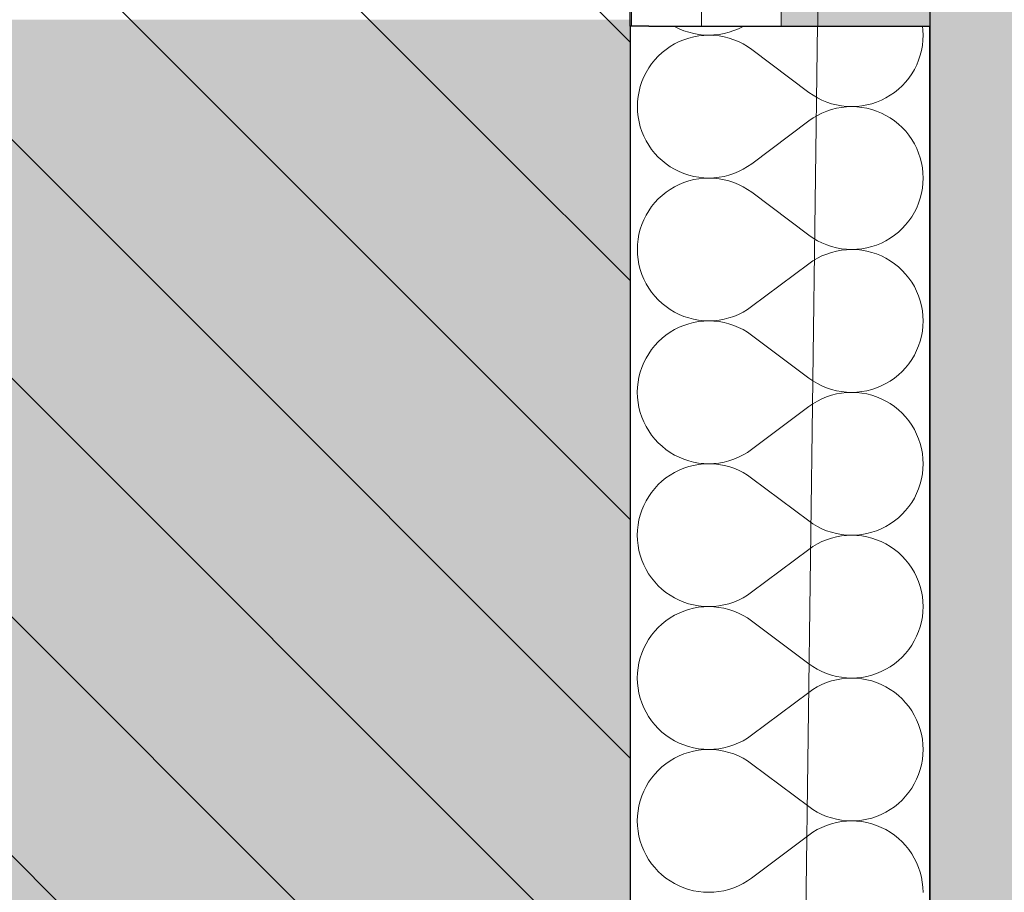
# Model space of a CAD drawing. Header units: millimetres. Extents: x -40276 to 214973, y -147941 to 35228.
# Tile 175 of 256: x -648 to -123, y 1714 to 2180. Entities that reach past the tile are written whole.
import ezdxf

# ---------------------------------------------------------------- set-up
doc = ezdxf.new("R2010")
doc.units = ezdxf.units.MM
doc.header["$MEASUREMENT"] = 0
doc.linetypes.add('Wipeout_Contour', pattern=[1000, 0, -1000])
for name, color, linetype in [('1._POHLED ZÁPADNÍ_2_0_plochy', 7, 'Continuous'), ('1._POHLED ZÁPADNÍ_2_2D prvky - obecné', 7, 'Continuous'), ('1._POHLED ZÁPADNÍ_2_akustické prvky', 7, 'Continuous'), ('1._POHLED ZÁPADNÍ_2_BT_ortho', 7, 'Continuous'), ('1._POHLED ZÁPADNÍ_2_Nové_Konstrukce - nosné', 7, 'Continuous'), ('1._POHLED ZÁPADNÍ_2_Nové_Výplně – Řezové', 7, 'Continuous'), ('1._POHLED ZÁPADNÍ_2_Situace - terén', 7, 'Continuous'), ('1._POHLED ZÁPADNÍ_2_Výplně – Řezové', 7, 'Continuous')]:
    doc.layers.add(name, color=color, linetype=linetype)

# ---------------------------------------------------------------- blocks, each defined once
blk = doc.blocks.new('*X12', base_point=(-42174.69, -26223.67))
at = {"layer": '1._POHLED ZÁPADNÍ_2_Nové_Výplně – Řezové', "color": 21, "linetype": 'Continuous', "lineweight": 20, "true_color": 0xffaaaa}
for p, q in [((-299, 2176.29), (-298.73, 2176.12)), ((-298.73, 2176.12), (-296.3, 2174.91)), ((-296.3, 2174.91), (-293.78, 2173.86)), ((-293.78, 2173.86), (-291.2, 2173.01)), ((-269.73, 2173.02), (-267.15, 2173.88)), ((-267.15, 2173.88), (-264.63, 2174.92)), ((-264.63, 2174.92), (-262.2, 2176.14)), ((-262.2, 2176.14), (-261.96, 2176.28)), ((-166.3, 2174.17), (-166.52, 2176.27)), ((-166.2, 2171.45), (-166.3, 2174.17)), ((-293.78, 2169.07), (-296.3, 2168.03)), ((-291.2, 2169.93), (-293.78, 2169.07)), ((-291.2, 2173.01), (-288.56, 2172.34)), ((-288.56, 2170.6), (-291.2, 2169.93)), ((-288.56, 2172.34), (-285.89, 2171.85)), ((-285.89, 2171.08), (-288.56, 2170.6)), ((-285.89, 2171.85), (-283.18, 2171.56)), ((-283.18, 2171.37), (-285.89, 2171.08)), ((-283.18, 2171.56), (-280.46, 2171.47)), ((-280.46, 2171.47), (-283.18, 2171.37)), ((-280.46, 2171.47), (-277.74, 2171.57)), ((-277.74, 2171.37), (-280.46, 2171.47)), ((-277.74, 2171.57), (-275.04, 2171.86)), ((-275.04, 2171.08), (-277.74, 2171.37)), ((-275.04, 2171.86), (-272.36, 2172.34)), ((-272.36, 2170.59), (-275.04, 2171.08)), ((-272.36, 2172.34), (-269.73, 2173.02)), ((-269.73, 2169.91), (-272.36, 2170.59)), ((-267.15, 2169.05), (-269.73, 2169.91)), ((-264.63, 2168.01), (-267.15, 2169.05)), ((-166.59, 2166.03), (-166.3, 2168.73)), ((-166.3, 2168.73), (-166.2, 2171.45)), ((-303.31, 2163.88), (-305.42, 2162.18)), ((-301.07, 2165.43), (-303.31, 2163.88)), ((-298.73, 2166.82), (-301.07, 2165.43)), ((-296.3, 2168.03), (-298.73, 2166.82)), ((-262.2, 2166.79), (-264.63, 2168.01)), ((-259.86, 2165.4), (-262.2, 2166.79)), ((-257.63, 2163.85), (-259.86, 2165.4)), ((-227.16, 2140.98), (-257.63, 2163.85)), ((-167.75, 2160.72), (-167.07, 2163.35)), ((-167.07, 2163.35), (-166.59, 2166.03)), ((-309.27, 2158.33), (-310.98, 2156.21)), ((-307.42, 2160.32), (-309.27, 2158.33)), ((-305.42, 2162.18), (-307.42, 2160.32)), ((-169.65, 2155.62), (-168.61, 2158.13)), ((-168.61, 2158.13), (-167.75, 2160.72)), ((-312.53, 2153.98), (-313.92, 2151.64)), ((-310.98, 2156.21), (-312.53, 2153.98)), ((-172.26, 2150.85), (-170.87, 2153.19)), ((-170.87, 2153.19), (-169.65, 2155.62)), ((-315.14, 2149.21), (-316.18, 2146.7)), ((-313.92, 2151.64), (-315.14, 2149.21)), ((-175.52, 2146.5), (-173.81, 2148.62)), ((-173.81, 2148.62), (-172.26, 2150.85)), ((-317.04, 2144.11), (-317.71, 2141.48)), ((-316.18, 2146.7), (-317.04, 2144.11)), ((-181.48, 2140.95), (-179.36, 2142.65)), ((-179.36, 2142.65), (-177.37, 2144.51)), ((-177.37, 2144.51), (-175.52, 2146.5)), ((-318.2, 2138.8), (-318.49, 2136.1)), ((-317.71, 2141.48), (-318.2, 2138.8)), ((-227.16, 2140.98), (-224.92, 2139.43)), ((-224.92, 2139.43), (-222.59, 2138.04)), ((-222.59, 2138.04), (-220.15, 2136.82)), ((-188.49, 2136.79), (-186.06, 2138.01)), ((-186.06, 2138.01), (-183.72, 2139.4)), ((-183.72, 2139.4), (-181.48, 2140.95)), ((-318.49, 2136.1), (-318.59, 2133.38)), ((-318.59, 2133.38), (-318.49, 2130.66)), ((-220.15, 2136.82), (-217.64, 2135.78)), ((-217.64, 2135.78), (-215.06, 2134.91)), ((-215.06, 2131.81), (-217.64, 2130.95)), ((-215.06, 2134.91), (-212.43, 2134.24)), ((-212.43, 2132.49), (-215.06, 2131.81)), ((-212.43, 2134.24), (-209.75, 2133.75)), ((-209.75, 2132.97), (-212.43, 2132.49)), ((-209.75, 2133.75), (-207.04, 2133.46)), ((-207.04, 2133.26), (-209.75, 2132.97)), ((-207.04, 2133.46), (-204.33, 2133.36)), ((-204.33, 2133.36), (-207.04, 2133.26)), ((-204.33, 2133.36), (-201.61, 2133.46)), ((-201.61, 2133.27), (-204.33, 2133.36)), ((-201.61, 2133.46), (-198.9, 2133.75)), ((-198.9, 2132.98), (-201.61, 2133.27)), ((-198.9, 2133.75), (-196.22, 2134.23)), ((-196.22, 2132.49), (-198.9, 2132.98)), ((-196.22, 2134.23), (-193.59, 2134.9)), ((-193.59, 2131.82), (-196.22, 2132.49)), ((-193.59, 2134.9), (-191.01, 2135.76)), ((-191.01, 2130.96), (-193.59, 2131.82)), ((-191.01, 2135.76), (-188.49, 2136.79)), ((-318.49, 2130.66), (-318.2, 2127.95)), ((-318.2, 2127.95), (-317.72, 2125.28)), ((-224.93, 2127.3), (-227.16, 2125.75)), ((-222.59, 2128.69), (-224.93, 2127.3)), ((-220.16, 2129.91), (-222.59, 2128.69)), ((-217.64, 2130.95), (-220.16, 2129.91)), ((-188.49, 2129.92), (-191.01, 2130.96)), ((-186.06, 2128.71), (-188.49, 2129.92)), ((-183.72, 2127.32), (-186.06, 2128.71)), ((-181.48, 2125.77), (-183.72, 2127.32)), ((-317.72, 2125.28), (-317.04, 2122.64)), ((-317.04, 2122.64), (-316.19, 2120.06)), ((-227.16, 2125.75), (-257.64, 2102.89)), ((-179.37, 2124.06), (-181.48, 2125.77)), ((-177.37, 2122.21), (-179.37, 2124.06)), ((-175.52, 2120.22), (-177.37, 2122.21)), ((-316.19, 2120.06), (-315.14, 2117.55)), ((-315.14, 2117.55), (-313.93, 2115.11)), ((-173.81, 2118.1), (-175.52, 2120.22)), ((-172.26, 2115.87), (-173.81, 2118.1)), ((-170.87, 2113.53), (-172.26, 2115.87)), ((-313.93, 2115.11), (-312.54, 2112.77)), ((-312.54, 2112.77), (-310.99, 2110.54)), ((-169.65, 2111.09), (-170.87, 2113.53)), ((-168.61, 2108.58), (-169.65, 2111.09)), ((-310.99, 2110.54), (-309.28, 2108.42)), ((-309.28, 2108.42), (-307.42, 2106.43)), ((-307.42, 2106.43), (-305.43, 2104.58)), ((-167.75, 2106), (-168.61, 2108.58)), ((-167.08, 2103.36), (-167.75, 2106)), ((-305.43, 2104.58), (-303.31, 2102.87)), ((-303.31, 2102.87), (-301.08, 2101.32)), ((-301.08, 2101.32), (-298.74, 2099.93)), ((-262.21, 2099.95), (-259.87, 2101.34)), ((-259.87, 2101.34), (-257.64, 2102.89)), ((-166.6, 2100.69), (-167.08, 2103.36)), ((-166.31, 2097.98), (-166.6, 2100.69)), ((-298.74, 2099.93), (-296.31, 2098.71)), ((-296.31, 2098.71), (-293.79, 2097.67)), ((-293.79, 2097.67), (-291.21, 2096.82)), ((-291.21, 2096.82), (-288.57, 2096.14)), ((-288.57, 2096.14), (-285.9, 2095.66)), ((-285.9, 2094.89), (-288.57, 2094.41)), ((-285.9, 2095.66), (-283.19, 2095.37)), ((-283.19, 2095.18), (-285.9, 2094.89)), ((-283.19, 2095.37), (-280.47, 2095.28)), ((-280.47, 2095.28), (-283.19, 2095.18)), ((-280.47, 2095.28), (-277.75, 2095.38)), ((-277.75, 2095.18), (-280.47, 2095.28)), ((-277.75, 2095.38), (-275.05, 2095.67)), ((-275.05, 2094.88), (-277.75, 2095.18)), ((-275.05, 2095.67), (-272.37, 2096.15)), ((-272.37, 2094.4), (-275.05, 2094.88)), ((-272.37, 2096.15), (-269.74, 2096.83)), ((-269.74, 2096.83), (-267.16, 2097.69)), ((-267.16, 2097.69), (-264.64, 2098.73)), ((-264.64, 2098.73), (-262.21, 2099.95)), ((-166.21, 2095.26), (-166.31, 2097.98)), ((-166.31, 2092.54), (-166.21, 2095.26)), ((-298.74, 2090.63), (-301.08, 2089.24)), ((-296.31, 2091.84), (-298.74, 2090.63)), ((-293.79, 2092.88), (-296.31, 2091.84)), ((-291.21, 2093.74), (-293.79, 2092.88)), ((-288.57, 2094.41), (-291.21, 2093.74)), ((-269.74, 2093.72), (-272.37, 2094.4)), ((-267.16, 2092.86), (-269.74, 2093.72)), ((-264.64, 2091.82), (-267.16, 2092.86)), ((-262.21, 2090.6), (-264.64, 2091.82)), ((-259.87, 2089.21), (-262.21, 2090.6)), ((-167.08, 2087.16), (-166.6, 2089.84)), ((-166.6, 2089.84), (-166.31, 2092.54)), ((-305.44, 2085.98), (-307.43, 2084.13)), ((-303.32, 2087.69), (-305.44, 2085.98)), ((-301.08, 2089.24), (-303.32, 2087.69)), ((-257.64, 2087.66), (-259.87, 2089.21)), ((-227.17, 2064.79), (-257.64, 2087.66)), ((-168.62, 2081.94), (-167.76, 2084.52)), ((-167.76, 2084.52), (-167.08, 2087.16)), ((-310.99, 2080.02), (-312.54, 2077.79)), ((-309.28, 2082.14), (-310.99, 2080.02)), ((-307.43, 2084.13), (-309.28, 2082.14)), ((-170.88, 2077), (-169.66, 2079.43)), ((-169.66, 2079.43), (-168.62, 2081.94)), ((-313.93, 2075.45), (-315.15, 2073.02)), ((-312.54, 2077.79), (-313.93, 2075.45)), ((-173.82, 2072.42), (-172.27, 2074.66)), ((-172.27, 2074.66), (-170.88, 2077)), ((-316.19, 2070.51), (-317.05, 2067.92)), ((-315.15, 2073.02), (-316.19, 2070.51)), ((-177.38, 2068.32), (-175.53, 2070.31)), ((-175.53, 2070.31), (-173.82, 2072.42)), ((-317.73, 2065.29), (-318.21, 2062.61)), ((-317.05, 2067.92), (-317.73, 2065.29)), ((-227.17, 2064.79), (-224.93, 2063.24)), ((-183.73, 2063.21), (-181.49, 2064.76)), ((-181.49, 2064.76), (-179.37, 2066.46)), ((-179.37, 2066.46), (-177.38, 2068.32)), ((-318.5, 2059.91), (-318.6, 2057.19)), ((-318.21, 2062.61), (-318.5, 2059.91)), ((-224.93, 2063.24), (-222.6, 2061.85)), ((-222.6, 2061.85), (-220.17, 2060.63)), ((-220.17, 2060.63), (-217.65, 2059.59)), ((-217.65, 2059.59), (-215.07, 2058.72)), ((-215.07, 2058.72), (-212.44, 2058.05)), ((-196.23, 2058.04), (-193.6, 2058.71)), ((-193.6, 2058.71), (-191.02, 2059.56)), ((-191.02, 2059.56), (-188.5, 2060.6)), ((-188.5, 2060.6), (-186.07, 2061.82)), ((-186.07, 2061.82), (-183.73, 2063.21)), ((-318.6, 2057.19), (-318.5, 2054.47)), ((-318.5, 2054.47), (-318.21, 2051.76)), ((-220.17, 2053.72), (-222.6, 2052.5)), ((-217.65, 2054.76), (-220.17, 2053.72)), ((-215.07, 2055.62), (-217.65, 2054.76)), ((-212.44, 2056.3), (-215.07, 2055.62)), ((-212.44, 2058.05), (-209.76, 2057.56)), ((-209.76, 2056.78), (-212.44, 2056.3)), ((-209.76, 2057.56), (-207.06, 2057.27)), ((-207.06, 2057.07), (-209.76, 2056.78)), ((-207.06, 2057.27), (-204.34, 2057.17)), ((-204.34, 2057.17), (-207.06, 2057.07)), ((-204.34, 2057.17), (-201.62, 2057.27)), ((-201.62, 2057.08), (-204.34, 2057.17)), ((-201.62, 2057.27), (-198.91, 2057.56)), ((-198.91, 2056.79), (-201.62, 2057.08)), ((-198.91, 2057.56), (-196.23, 2058.04)), ((-196.23, 2056.3), (-198.91, 2056.79)), ((-193.6, 2055.63), (-196.23, 2056.3)), ((-191.02, 2054.77), (-193.6, 2055.63)), ((-188.5, 2053.73), (-191.02, 2054.77)), ((-186.07, 2052.52), (-188.5, 2053.73)), ((-318.21, 2051.76), (-317.73, 2049.09)), ((-317.73, 2049.09), (-317.05, 2046.45)), ((-227.17, 2049.56), (-257.65, 2026.7)), ((-224.94, 2051.11), (-227.17, 2049.56)), ((-222.6, 2052.5), (-224.94, 2051.11)), ((-183.73, 2051.13), (-186.07, 2052.52)), ((-181.49, 2049.58), (-183.73, 2051.13)), ((-179.38, 2047.87), (-181.49, 2049.58)), ((-177.38, 2046.02), (-179.38, 2047.87)), ((-317.05, 2046.45), (-316.2, 2043.87)), ((-316.2, 2043.87), (-315.15, 2041.36)), ((-175.53, 2044.03), (-177.38, 2046.02)), ((-173.82, 2041.91), (-175.53, 2044.03)), ((-315.15, 2041.36), (-313.94, 2038.92)), ((-313.94, 2038.92), (-312.55, 2036.58)), ((-172.27, 2039.68), (-173.82, 2041.91)), ((-170.88, 2037.34), (-172.27, 2039.68)), ((-169.67, 2034.9), (-170.88, 2037.34)), ((-312.55, 2036.58), (-311, 2034.35)), ((-311, 2034.35), (-309.29, 2032.23)), ((-309.29, 2032.23), (-307.43, 2030.24)), ((-168.62, 2032.39), (-169.67, 2034.9)), ((-167.76, 2029.81), (-168.62, 2032.39)), ((-307.43, 2030.24), (-305.44, 2028.39)), ((-305.44, 2028.39), (-303.32, 2026.68)), ((-303.32, 2026.68), (-301.09, 2025.13)), ((-259.88, 2025.15), (-257.65, 2026.7)), ((-167.09, 2027.17), (-167.76, 2029.81)), ((-166.61, 2024.49), (-167.09, 2027.17)), ((-301.09, 2025.13), (-298.75, 2023.74)), ((-298.75, 2023.74), (-296.32, 2022.52)), ((-296.32, 2022.52), (-293.8, 2021.48)), ((-293.8, 2021.48), (-291.22, 2020.63)), ((-269.75, 2020.64), (-267.17, 2021.5)), ((-267.17, 2021.5), (-264.65, 2022.54)), ((-264.65, 2022.54), (-262.22, 2023.76)), ((-262.22, 2023.76), (-259.88, 2025.15)), ((-166.32, 2021.79), (-166.61, 2024.49)), ((-166.22, 2019.07), (-166.32, 2021.79)), ((-293.8, 2016.69), (-296.32, 2015.65)), ((-291.22, 2017.55), (-293.8, 2016.69)), ((-291.22, 2020.63), (-288.58, 2019.95)), ((-288.58, 2018.22), (-291.22, 2017.55)), ((-288.58, 2019.95), (-285.91, 2019.47)), ((-285.91, 2018.7), (-288.58, 2018.22)), ((-285.91, 2019.47), (-283.2, 2019.18)), ((-283.2, 2018.99), (-285.91, 2018.7)), ((-283.2, 2019.18), (-280.48, 2019.09)), ((-280.48, 2019.09), (-283.2, 2018.99)), ((-280.48, 2019.09), (-277.76, 2019.19)), ((-277.76, 2018.99), (-280.48, 2019.09)), ((-277.76, 2019.19), (-275.06, 2019.48)), ((-275.06, 2018.69), (-277.76, 2018.99)), ((-275.06, 2019.48), (-272.38, 2019.96)), ((-272.38, 2018.21), (-275.06, 2018.69)), ((-272.38, 2019.96), (-269.75, 2020.64)), ((-269.75, 2017.53), (-272.38, 2018.21)), ((-267.17, 2016.67), (-269.75, 2017.53)), ((-264.65, 2015.63), (-267.17, 2016.67)), ((-166.61, 2013.65), (-166.32, 2016.35)), ((-166.32, 2016.35), (-166.22, 2019.07)), ((-303.33, 2011.5), (-305.45, 2009.79)), ((-301.09, 2013.05), (-303.33, 2011.5)), ((-298.75, 2014.44), (-301.09, 2013.05)), ((-296.32, 2015.65), (-298.75, 2014.44)), ((-262.22, 2014.41), (-264.65, 2015.63)), ((-259.88, 2013.02), (-262.22, 2014.41)), ((-257.65, 2011.46), (-259.88, 2013.02)), ((-227.18, 1988.6), (-257.65, 2011.46)), ((-167.77, 2008.33), (-167.09, 2010.97)), ((-167.09, 2010.97), (-166.61, 2013.65)), ((-309.29, 2005.95), (-311, 2003.83)), ((-307.44, 2007.94), (-309.29, 2005.95)), ((-305.45, 2009.79), (-307.44, 2007.94)), ((-169.67, 2003.24), (-168.63, 2005.75)), ((-168.63, 2005.75), (-167.77, 2008.33)), ((-312.55, 2001.6), (-313.94, 1999.26)), ((-311, 2003.83), (-312.55, 2001.6)), ((-172.28, 1998.47), (-170.89, 2000.81)), ((-170.89, 2000.81), (-169.67, 2003.24)), ((-315.16, 1996.83), (-316.2, 1994.31)), ((-313.94, 1999.26), (-315.16, 1996.83)), ((-175.54, 1994.12), (-173.83, 1996.23)), ((-173.83, 1996.23), (-172.28, 1998.47)), ((-317.06, 1991.73), (-317.74, 1989.1)), ((-316.2, 1994.31), (-317.06, 1991.73)), ((-181.5, 1988.57), (-179.38, 1990.27)), ((-179.38, 1990.27), (-177.39, 1992.13)), ((-177.39, 1992.13), (-175.54, 1994.12)), ((-318.22, 1986.42), (-318.51, 1983.72)), ((-317.74, 1989.1), (-318.22, 1986.42)), ((-227.18, 1988.6), (-224.95, 1987.05)), ((-224.95, 1987.05), (-222.61, 1985.66)), ((-222.61, 1985.66), (-220.18, 1984.44)), ((-188.51, 1984.41), (-186.08, 1985.63)), ((-186.08, 1985.63), (-183.74, 1987.02)), ((-183.74, 1987.02), (-181.5, 1988.57)), ((-318.51, 1983.72), (-318.61, 1981)), ((-318.61, 1981), (-318.51, 1978.28)), ((-220.18, 1984.44), (-217.66, 1983.4)), ((-217.66, 1983.4), (-215.08, 1982.53)), ((-215.08, 1979.43), (-217.66, 1978.57)), ((-215.08, 1982.53), (-212.45, 1981.86)), ((-212.45, 1980.11), (-215.08, 1979.43)), ((-212.45, 1981.86), (-209.77, 1981.37)), ((-209.77, 1980.59), (-212.45, 1980.11)), ((-209.77, 1981.37), (-207.07, 1981.08)), ((-207.07, 1980.88), (-209.77, 1980.59)), ((-207.07, 1981.08), (-204.35, 1980.98)), ((-204.35, 1980.98), (-207.07, 1980.88)), ((-204.35, 1980.98), (-201.63, 1981.08)), ((-201.63, 1980.89), (-204.35, 1980.98)), ((-201.63, 1981.08), (-198.92, 1981.36)), ((-198.92, 1980.6), (-201.63, 1980.89)), ((-198.92, 1981.36), (-196.25, 1981.85)), ((-196.25, 1980.11), (-198.92, 1980.6)), ((-196.25, 1981.85), (-193.61, 1982.52)), ((-193.61, 1979.44), (-196.25, 1980.11)), ((-193.61, 1982.52), (-191.03, 1983.37)), ((-191.03, 1978.58), (-193.61, 1979.44)), ((-191.03, 1983.37), (-188.51, 1984.41)), ((-318.51, 1978.28), (-318.22, 1975.57)), ((-318.22, 1975.57), (-317.74, 1972.9)), ((-224.95, 1974.92), (-227.18, 1973.37)), ((-222.61, 1976.31), (-224.95, 1974.92)), ((-220.18, 1977.53), (-222.61, 1976.31)), ((-217.66, 1978.57), (-220.18, 1977.53)), ((-188.51, 1977.54), (-191.03, 1978.58)), ((-186.08, 1976.33), (-188.51, 1977.54)), ((-183.74, 1974.94), (-186.08, 1976.33)), ((-181.51, 1973.39), (-183.74, 1974.94)), ((-317.74, 1972.9), (-317.07, 1970.26)), ((-317.07, 1970.26), (-316.21, 1967.68)), ((-227.18, 1973.37), (-257.66, 1950.51)), ((-179.39, 1971.68), (-181.51, 1973.39)), ((-177.4, 1969.83), (-179.39, 1971.68)), ((-175.54, 1967.84), (-177.4, 1969.83)), ((-316.21, 1967.68), (-315.17, 1965.17)), ((-315.17, 1965.17), (-313.95, 1962.73)), ((-173.83, 1965.72), (-175.54, 1967.84)), ((-172.28, 1963.48), (-173.83, 1965.72)), ((-313.95, 1962.73), (-312.56, 1960.39)), ((-312.56, 1960.39), (-311.01, 1958.16)), ((-170.89, 1961.14), (-172.28, 1963.48)), ((-169.68, 1958.71), (-170.89, 1961.14)), ((-168.63, 1956.2), (-169.68, 1958.71)), ((-311.01, 1958.16), (-309.3, 1956.04)), ((-309.3, 1956.04), (-307.45, 1954.05)), ((-307.45, 1954.05), (-305.45, 1952.2)), ((-167.78, 1953.62), (-168.63, 1956.2)), ((-167.1, 1950.98), (-167.78, 1953.62)), ((-305.45, 1952.2), (-303.34, 1950.49)), ((-303.34, 1950.49), (-301.1, 1948.94)), ((-301.1, 1948.94), (-298.76, 1947.55)), ((-262.23, 1947.57), (-259.89, 1948.96)), ((-259.89, 1948.96), (-257.66, 1950.51)), ((-166.62, 1948.3), (-167.1, 1950.98)), ((-166.33, 1945.6), (-166.62, 1948.3)), ((-298.76, 1947.55), (-296.33, 1946.33)), ((-296.33, 1946.33), (-293.81, 1945.29)), ((-293.81, 1945.29), (-291.23, 1944.44)), ((-291.23, 1944.44), (-288.6, 1943.76)), ((-288.6, 1943.76), (-285.92, 1943.28)), ((-285.92, 1943.28), (-283.21, 1942.99)), ((-283.21, 1942.8), (-285.92, 1942.51)), ((-283.21, 1942.99), (-280.49, 1942.9)), ((-280.49, 1942.9), (-283.21, 1942.8)), ((-280.49, 1942.9), (-277.78, 1942.99)), ((-277.78, 1942.8), (-280.49, 1942.9)), ((-277.78, 1942.99), (-275.07, 1943.29)), ((-275.07, 1942.5), (-277.78, 1942.8)), ((-275.07, 1943.29), (-272.39, 1943.77)), ((-272.39, 1943.77), (-269.76, 1944.45)), ((-269.76, 1944.45), (-267.18, 1945.31)), ((-267.18, 1945.31), (-264.66, 1946.35)), ((-264.66, 1946.35), (-262.23, 1947.57)), ((-166.23, 1942.88), (-166.33, 1945.6)), ((-166.33, 1940.16), (-166.23, 1942.88)), ((-298.76, 1938.25), (-301.1, 1936.86)), ((-296.33, 1939.46), (-298.76, 1938.25)), ((-293.81, 1940.5), (-296.33, 1939.46)), ((-291.23, 1941.36), (-293.81, 1940.5)), ((-288.6, 1942.03), (-291.23, 1941.36)), ((-285.92, 1942.51), (-288.6, 1942.03)), ((-272.39, 1942.02), (-275.07, 1942.5)), ((-269.76, 1941.34), (-272.39, 1942.02)), ((-267.18, 1940.48), (-269.76, 1941.34)), ((-264.67, 1939.44), (-267.18, 1940.48)), ((-262.23, 1938.22), (-264.67, 1939.44)), ((-259.9, 1936.83), (-262.23, 1938.22)), ((-167.11, 1934.78), (-166.62, 1937.46)), ((-166.62, 1937.46), (-166.33, 1940.16)), ((-305.46, 1933.6), (-307.45, 1931.75)), ((-303.34, 1935.31), (-305.46, 1933.6)), ((-301.1, 1936.86), (-303.34, 1935.31)), ((-257.66, 1935.27), (-259.9, 1936.83)), ((-227.19, 1912.41), (-257.66, 1935.27)), ((-168.64, 1929.56), (-167.78, 1932.14)), ((-167.78, 1932.14), (-167.11, 1934.78)), ((-311.01, 1927.64), (-312.56, 1925.41)), ((-309.3, 1929.76), (-311.01, 1927.64)), ((-307.45, 1931.75), (-309.3, 1929.76)), ((-170.9, 1924.62), (-169.68, 1927.05)), ((-169.68, 1927.05), (-168.64, 1929.56)), ((-313.95, 1923.07), (-315.17, 1920.64)), ((-312.56, 1925.41), (-313.95, 1923.07)), ((-173.84, 1920.04), (-172.29, 1922.28)), ((-172.29, 1922.28), (-170.9, 1924.62)), ((-316.21, 1918.12), (-317.07, 1915.54)), ((-315.17, 1920.64), (-316.21, 1918.12)), ((-177.4, 1915.94), (-175.55, 1917.93)), ((-175.55, 1917.93), (-173.84, 1920.04)), ((-317.75, 1912.91), (-318.23, 1910.23)), ((-317.07, 1915.54), (-317.75, 1912.91)), ((-227.19, 1912.41), (-224.96, 1910.86)), ((-183.75, 1910.83), (-181.51, 1912.38)), ((-181.51, 1912.38), (-179.39, 1914.08)), ((-179.39, 1914.08), (-177.4, 1915.94)), ((-318.52, 1907.53), (-318.62, 1904.81)), ((-318.23, 1910.23), (-318.52, 1907.53)), ((-224.96, 1910.86), (-222.62, 1909.47)), ((-222.62, 1909.47), (-220.19, 1908.25)), ((-220.19, 1908.25), (-217.67, 1907.2)), ((-217.67, 1907.2), (-215.09, 1906.34)), ((-215.09, 1906.34), (-212.46, 1905.67)), ((-196.26, 1905.66), (-193.62, 1906.33)), ((-193.62, 1906.33), (-191.04, 1907.18)), ((-191.04, 1907.18), (-188.52, 1908.22)), ((-188.52, 1908.22), (-186.09, 1909.44)), ((-186.09, 1909.44), (-183.75, 1910.83)), ((-318.62, 1904.81), (-318.52, 1902.09)), ((-318.52, 1902.09), (-318.23, 1899.38)), ((-220.19, 1901.34), (-222.62, 1900.12)), ((-217.67, 1902.38), (-220.19, 1901.34)), ((-215.09, 1903.24), (-217.67, 1902.38)), ((-212.46, 1903.92), (-215.09, 1903.24)), ((-212.46, 1905.67), (-209.78, 1905.18)), ((-209.78, 1904.4), (-212.46, 1903.92)), ((-209.78, 1905.18), (-207.08, 1904.89)), ((-207.08, 1904.69), (-209.78, 1904.4)), ((-207.08, 1904.89), (-204.36, 1904.79)), ((-204.36, 1904.79), (-207.08, 1904.69)), ((-204.36, 1904.79), (-201.64, 1904.89)), ((-201.64, 1904.69), (-204.36, 1904.79)), ((-201.64, 1904.89), (-198.93, 1905.17)), ((-198.93, 1904.41), (-201.64, 1904.69)), ((-198.93, 1905.17), (-196.26, 1905.66)), ((-196.26, 1903.92), (-198.93, 1904.41)), ((-193.62, 1903.25), (-196.26, 1903.92)), ((-191.04, 1902.39), (-193.62, 1903.25)), ((-188.52, 1901.35), (-191.04, 1902.39)), ((-186.09, 1900.14), (-188.52, 1901.35)), ((-318.23, 1899.38), (-317.75, 1896.71)), ((-317.75, 1896.71), (-317.08, 1894.07)), ((-227.19, 1897.17), (-257.67, 1874.32)), ((-224.96, 1898.73), (-227.19, 1897.17)), ((-222.62, 1900.12), (-224.96, 1898.73)), ((-183.75, 1898.75), (-186.09, 1900.14)), ((-181.52, 1897.2), (-183.75, 1898.75)), ((-179.4, 1895.49), (-181.52, 1897.2)), ((-177.41, 1893.64), (-179.4, 1895.49)), ((-317.08, 1894.07), (-316.22, 1891.49)), ((-316.22, 1891.49), (-315.18, 1888.97)), ((-175.55, 1891.65), (-177.41, 1893.64)), ((-173.84, 1889.53), (-175.55, 1891.65)), ((-315.18, 1888.97), (-313.96, 1886.54)), ((-313.96, 1886.54), (-312.57, 1884.2)), ((-172.29, 1887.29), (-173.84, 1889.53)), ((-170.9, 1884.95), (-172.29, 1887.29)), ((-169.69, 1882.52), (-170.9, 1884.95)), ((-312.57, 1884.2), (-311.02, 1881.97)), ((-311.02, 1881.97), (-309.31, 1879.85)), ((-309.31, 1879.85), (-307.46, 1877.86)), ((-168.65, 1880.01), (-169.69, 1882.52)), ((-167.79, 1877.43), (-168.65, 1880.01)), ((-307.46, 1877.86), (-305.46, 1876.01)), ((-305.46, 1876.01), (-303.35, 1874.3)), ((-259.9, 1872.77), (-257.67, 1874.32)), ((-167.11, 1874.79), (-167.79, 1877.43)), ((-166.63, 1872.11), (-167.11, 1874.79)), ((-303.35, 1874.3), (-301.11, 1872.75)), ((-301.11, 1872.75), (-298.77, 1871.36)), ((-298.77, 1871.36), (-296.34, 1870.14)), ((-296.34, 1870.14), (-293.82, 1869.1)), ((-293.82, 1869.1), (-291.24, 1868.24)), ((-269.77, 1868.26), (-267.19, 1869.12)), ((-267.19, 1869.12), (-264.67, 1870.16)), ((-264.67, 1870.16), (-262.24, 1871.38)), ((-262.24, 1871.38), (-259.9, 1872.77)), ((-166.34, 1869.41), (-166.63, 1872.11)), ((-166.24, 1866.69), (-166.34, 1869.41)), ((-293.82, 1864.31), (-296.34, 1863.27)), ((-291.24, 1865.17), (-293.82, 1864.31)), ((-291.24, 1868.24), (-288.61, 1867.57)), ((-288.61, 1865.84), (-291.24, 1865.17)), ((-288.61, 1867.57), (-285.93, 1867.09)), ((-285.93, 1866.32), (-288.61, 1865.84)), ((-285.93, 1867.09), (-283.22, 1866.8)), ((-283.22, 1866.61), (-285.93, 1866.32)), ((-283.22, 1866.8), (-280.5, 1866.71)), ((-280.5, 1866.71), (-283.22, 1866.61)), ((-280.5, 1866.71), (-277.79, 1866.8)), ((-277.79, 1866.61), (-280.5, 1866.71)), ((-277.79, 1866.8), (-275.08, 1867.1)), ((-275.08, 1866.31), (-277.79, 1866.61)), ((-275.08, 1867.1), (-272.4, 1867.58)), ((-272.4, 1865.83), (-275.08, 1866.31)), ((-272.4, 1867.58), (-269.77, 1868.26)), ((-269.77, 1865.15), (-272.4, 1865.83)), ((-267.19, 1864.29), (-269.77, 1865.15)), ((-264.68, 1863.25), (-267.19, 1864.29)), ((-166.63, 1861.27), (-166.34, 1863.97)), ((-166.34, 1863.97), (-166.24, 1866.69)), ((-303.35, 1859.12), (-305.47, 1857.41)), ((-301.11, 1860.67), (-303.35, 1859.12)), ((-298.77, 1862.06), (-301.11, 1860.67)), ((-296.34, 1863.27), (-298.77, 1862.06)), ((-262.24, 1862.03), (-264.68, 1863.25)), ((-259.91, 1860.64), (-262.24, 1862.03)), ((-257.67, 1859.08), (-259.91, 1860.64)), ((-227.2, 1836.22), (-257.67, 1859.08)), ((-167.79, 1855.95), (-167.12, 1858.59)), ((-167.12, 1858.59), (-166.63, 1861.27)), ((-309.31, 1853.57), (-311.02, 1851.45)), ((-307.46, 1855.56), (-309.31, 1853.57)), ((-305.47, 1857.41), (-307.46, 1855.56)), ((-169.69, 1850.86), (-168.65, 1853.37)), ((-168.65, 1853.37), (-167.79, 1855.95)), ((-312.57, 1849.22), (-313.96, 1846.88)), ((-311.02, 1851.45), (-312.57, 1849.22)), ((-172.3, 1846.09), (-170.91, 1848.43)), ((-170.91, 1848.43), (-169.69, 1850.86)), ((-315.18, 1844.45), (-316.22, 1841.93)), ((-313.96, 1846.88), (-315.18, 1844.45)), ((-175.56, 1841.74), (-173.85, 1843.85)), ((-173.85, 1843.85), (-172.3, 1846.09)), ((-317.08, 1839.35), (-317.76, 1836.72)), ((-316.22, 1841.93), (-317.08, 1839.35)), ((-181.52, 1836.19), (-179.41, 1837.89)), ((-179.41, 1837.89), (-177.41, 1839.75)), ((-177.41, 1839.75), (-175.56, 1841.74)), ((-318.24, 1834.04), (-318.53, 1831.33)), ((-317.76, 1836.72), (-318.24, 1834.04)), ((-227.2, 1836.22), (-224.97, 1834.67)), ((-224.97, 1834.67), (-222.63, 1833.28)), ((-222.63, 1833.28), (-220.2, 1832.06)), ((-188.53, 1832.03), (-186.1, 1833.25)), ((-186.1, 1833.25), (-183.76, 1834.64)), ((-183.76, 1834.64), (-181.52, 1836.19)), ((-318.53, 1831.33), (-318.63, 1828.62)), ((-318.63, 1828.62), (-318.53, 1825.9)), ((-220.2, 1832.06), (-217.68, 1831.01)), ((-217.68, 1831.01), (-215.1, 1830.15)), ((-215.1, 1830.15), (-212.47, 1829.48)), ((-212.47, 1827.72), (-215.1, 1827.05)), ((-212.47, 1829.48), (-209.79, 1828.99)), ((-209.79, 1828.21), (-212.47, 1827.72)), ((-209.79, 1828.99), (-207.09, 1828.7)), ((-207.09, 1828.5), (-209.79, 1828.21)), ((-207.09, 1828.7), (-204.37, 1828.6)), ((-204.37, 1828.6), (-207.09, 1828.5)), ((-204.37, 1828.6), (-201.65, 1828.7)), ((-201.65, 1828.5), (-204.37, 1828.6)), ((-201.65, 1828.7), (-198.94, 1828.98)), ((-198.94, 1828.21), (-201.65, 1828.5)), ((-198.94, 1828.98), (-196.27, 1829.46)), ((-196.27, 1827.73), (-198.94, 1828.21)), ((-196.27, 1829.46), (-193.63, 1830.14)), ((-193.63, 1827.06), (-196.27, 1827.73)), ((-193.63, 1830.14), (-191.05, 1830.99)), ((-191.05, 1830.99), (-188.53, 1832.03)), ((-318.53, 1825.9), (-318.24, 1823.19)), ((-318.24, 1823.19), (-317.76, 1820.51)), ((-224.97, 1822.54), (-227.2, 1820.98)), ((-222.63, 1823.93), (-224.97, 1822.54)), ((-220.2, 1825.15), (-222.63, 1823.93)), ((-217.69, 1826.19), (-220.2, 1825.15)), ((-215.1, 1827.05), (-217.69, 1826.19)), ((-191.05, 1826.2), (-193.63, 1827.06)), ((-188.54, 1825.16), (-191.05, 1826.2)), ((-186.1, 1823.95), (-188.54, 1825.16)), ((-183.76, 1822.56), (-186.1, 1823.95)), ((-181.53, 1821.01), (-183.76, 1822.56)), ((-317.76, 1820.51), (-317.09, 1817.88)), ((-317.09, 1817.88), (-316.23, 1815.3)), ((-227.2, 1820.98), (-257.68, 1798.13)), ((-179.41, 1819.3), (-181.53, 1821.01)), ((-177.42, 1817.45), (-179.41, 1819.3)), ((-175.56, 1815.46), (-177.42, 1817.45)), ((-316.23, 1815.3), (-315.19, 1812.78)), ((-315.19, 1812.78), (-313.97, 1810.35)), ((-173.86, 1813.34), (-175.56, 1815.46)), ((-172.3, 1811.1), (-173.86, 1813.34)), ((-313.97, 1810.35), (-312.58, 1808.01)), ((-312.58, 1808.01), (-311.03, 1805.78)), ((-170.91, 1808.76), (-172.3, 1811.1)), ((-169.7, 1806.33), (-170.91, 1808.76)), ((-168.66, 1803.82), (-169.7, 1806.33)), ((-311.03, 1805.78), (-309.32, 1803.66)), ((-309.32, 1803.66), (-307.47, 1801.67)), ((-307.47, 1801.67), (-305.48, 1799.81)), ((-167.8, 1801.24), (-168.66, 1803.82)), ((-167.12, 1798.6), (-167.8, 1801.24)), ((-305.48, 1799.81), (-303.36, 1798.11)), ((-303.36, 1798.11), (-301.12, 1796.56)), ((-301.12, 1796.56), (-298.78, 1795.17)), ((-262.25, 1795.19), (-259.91, 1796.58)), ((-259.91, 1796.58), (-257.68, 1798.13)), ((-166.64, 1795.92), (-167.12, 1798.6)), ((-166.35, 1793.22), (-166.64, 1795.92)), ((-298.78, 1795.17), (-296.35, 1793.95)), ((-296.35, 1793.95), (-293.83, 1792.91)), ((-293.83, 1792.91), (-291.25, 1792.05)), ((-291.25, 1792.05), (-288.62, 1791.38)), ((-288.62, 1791.38), (-285.94, 1790.9)), ((-285.94, 1790.9), (-283.23, 1790.61)), ((-283.23, 1790.42), (-285.94, 1790.13)), ((-283.23, 1790.61), (-280.52, 1790.52)), ((-280.52, 1790.52), (-283.23, 1790.42)), ((-280.52, 1790.52), (-277.8, 1790.61)), ((-277.8, 1790.42), (-280.52, 1790.52)), ((-277.8, 1790.61), (-275.09, 1790.91)), ((-275.09, 1790.12), (-277.8, 1790.42)), ((-275.09, 1790.91), (-272.41, 1791.39)), ((-272.41, 1791.39), (-269.78, 1792.07)), ((-269.78, 1792.07), (-267.2, 1792.93)), ((-267.2, 1792.93), (-264.69, 1793.97)), ((-264.69, 1793.97), (-262.25, 1795.19)), ((-166.25, 1790.5), (-166.35, 1793.22)), ((-166.35, 1787.78), (-166.25, 1790.5)), ((-298.78, 1785.87), (-301.12, 1784.48)), ((-296.35, 1787.08), (-298.78, 1785.87)), ((-293.84, 1788.12), (-296.35, 1787.08)), ((-291.25, 1788.98), (-293.84, 1788.12)), ((-288.62, 1789.65), (-291.25, 1788.98)), ((-285.94, 1790.13), (-288.62, 1789.65)), ((-272.41, 1789.64), (-275.09, 1790.12)), ((-269.78, 1788.96), (-272.41, 1789.64)), ((-267.2, 1788.1), (-269.78, 1788.96)), ((-264.69, 1787.06), (-267.2, 1788.1)), ((-262.25, 1785.84), (-264.69, 1787.06)), ((-259.92, 1784.45), (-262.25, 1785.84)), ((-167.13, 1782.4), (-166.64, 1785.08)), ((-166.64, 1785.08), (-166.35, 1787.78)), ((-305.48, 1781.22), (-307.47, 1779.37)), ((-303.36, 1782.93), (-305.48, 1781.22)), ((-301.12, 1784.48), (-303.36, 1782.93)), ((-257.68, 1782.89), (-259.92, 1784.45)), ((-227.21, 1760.03), (-257.68, 1782.89)), ((-167.8, 1779.76), (-167.13, 1782.4)), ((-311.03, 1775.26), (-312.59, 1773.03)), ((-309.32, 1777.38), (-311.03, 1775.26)), ((-307.47, 1779.37), (-309.32, 1777.38)), ((-170.92, 1772.24), (-169.7, 1774.67)), ((-169.7, 1774.67), (-168.66, 1777.18)), ((-168.66, 1777.18), (-167.8, 1779.76)), ((-313.97, 1770.69), (-315.19, 1768.26)), ((-312.59, 1773.03), (-313.97, 1770.69)), ((-173.86, 1767.66), (-172.31, 1769.9)), ((-172.31, 1769.9), (-170.92, 1772.24)), ((-316.23, 1765.74), (-317.09, 1763.16)), ((-315.19, 1768.26), (-316.23, 1765.74)), ((-177.42, 1763.55), (-175.57, 1765.55)), ((-175.57, 1765.55), (-173.86, 1767.66)), ((-317.77, 1760.53), (-318.25, 1757.85)), ((-317.09, 1763.16), (-317.77, 1760.53)), ((-227.21, 1760.03), (-224.98, 1758.48)), ((-183.77, 1758.45), (-181.54, 1760)), ((-181.54, 1760), (-179.42, 1761.7)), ((-179.42, 1761.7), (-177.42, 1763.55)), ((-318.54, 1755.14), (-318.64, 1752.43)), ((-318.25, 1757.85), (-318.54, 1755.14)), ((-224.98, 1758.48), (-222.64, 1757.09)), ((-222.64, 1757.09), (-220.21, 1755.87)), ((-220.21, 1755.87), (-217.7, 1754.82)), ((-217.7, 1754.82), (-215.11, 1753.96)), ((-215.11, 1753.96), (-212.48, 1753.29)), ((-196.28, 1753.27), (-193.64, 1753.95)), ((-193.64, 1753.95), (-191.06, 1754.8)), ((-191.06, 1754.8), (-188.54, 1755.84)), ((-188.54, 1755.84), (-186.11, 1757.06)), ((-186.11, 1757.06), (-183.77, 1758.45)), ((-318.64, 1752.43), (-318.54, 1749.71)), ((-318.54, 1749.71), (-318.25, 1747)), ((-220.21, 1748.96), (-222.64, 1747.74)), ((-217.7, 1750), (-220.21, 1748.96)), ((-215.12, 1750.86), (-217.7, 1750)), ((-212.48, 1751.53), (-215.12, 1750.86)), ((-212.48, 1753.29), (-209.8, 1752.8)), ((-209.8, 1752.02), (-212.48, 1751.53)), ((-209.8, 1752.8), (-207.1, 1752.51)), ((-207.1, 1752.31), (-209.8, 1752.02)), ((-207.1, 1752.51), (-204.38, 1752.41)), ((-204.38, 1752.41), (-207.1, 1752.31)), ((-204.38, 1752.41), (-201.66, 1752.5)), ((-201.66, 1752.31), (-204.38, 1752.41)), ((-201.66, 1752.5), (-198.95, 1752.79)), ((-198.95, 1752.02), (-201.66, 1752.31)), ((-198.95, 1752.79), (-196.28, 1753.27)), ((-196.28, 1751.54), (-198.95, 1752.02)), ((-193.64, 1750.87), (-196.28, 1751.54)), ((-191.06, 1750.01), (-193.64, 1750.87)), ((-188.55, 1748.97), (-191.06, 1750.01)), ((-186.11, 1747.76), (-188.55, 1748.97)), ((-318.25, 1747), (-317.77, 1744.32)), ((-317.77, 1744.32), (-317.1, 1741.69)), ((-227.21, 1744.79), (-257.69, 1721.94)), ((-224.98, 1746.35), (-227.21, 1744.79)), ((-222.64, 1747.74), (-224.98, 1746.35)), ((-183.77, 1746.37), (-186.11, 1747.76)), ((-181.54, 1744.82), (-183.77, 1746.37)), ((-179.42, 1743.11), (-181.54, 1744.82)), ((-177.43, 1741.26), (-179.42, 1743.11)), ((-317.1, 1741.69), (-316.24, 1739.11)), ((-316.24, 1739.11), (-315.2, 1736.59)), ((-175.57, 1739.27), (-177.43, 1741.26)), ((-173.87, 1737.15), (-175.57, 1739.27)), ((-315.2, 1736.59), (-313.98, 1734.16)), ((-313.98, 1734.16), (-312.59, 1731.82)), ((-172.31, 1734.91), (-173.87, 1737.15)), ((-170.93, 1732.57), (-172.31, 1734.91)), ((-169.71, 1730.14), (-170.93, 1732.57)), ((-312.59, 1731.82), (-311.04, 1729.59)), ((-311.04, 1729.59), (-309.33, 1727.47)), ((-309.33, 1727.47), (-307.48, 1725.48)), ((-168.67, 1727.63), (-169.71, 1730.14)), ((-167.81, 1725.05), (-168.67, 1727.63)), ((-307.48, 1725.48), (-305.49, 1723.62)), ((-305.49, 1723.62), (-303.37, 1721.92)), ((-167.13, 1722.41), (-167.81, 1725.05)), ((-166.65, 1719.73), (-167.13, 1722.41)), ((-303.37, 1721.92), (-301.13, 1720.37)), ((-301.13, 1720.37), (-298.79, 1718.98)), ((-298.79, 1718.98), (-296.36, 1717.76)), ((-296.36, 1717.76), (-293.85, 1716.72)), ((-267.21, 1716.74), (-264.7, 1717.78)), ((-264.7, 1717.78), (-262.26, 1719)), ((-262.26, 1719), (-259.93, 1720.39)), ((-259.93, 1720.39), (-257.69, 1721.94)), ((-166.36, 1717.03), (-166.65, 1719.73)), ((-166.26, 1714.31), (-166.36, 1717.03)), ((-293.85, 1716.72), (-291.26, 1715.86)), ((-291.26, 1715.86), (-288.63, 1715.19)), ((-288.63, 1715.19), (-285.95, 1714.71)), ((-285.95, 1714.71), (-283.24, 1714.42)), ((-283.24, 1714.42), (-280.53, 1714.32)), ((-280.53, 1714.32), (-277.81, 1714.42)), ((-277.81, 1714.42), (-275.1, 1714.72)), ((-275.1, 1714.72), (-272.43, 1715.2)), ((-272.43, 1715.2), (-269.79, 1715.87)), ((-269.79, 1715.87), (-267.21, 1716.74))]:
    blk.add_line(p, q, dxfattribs=at)

msp = doc.modelspace()

# ---------------------------------------------------------------- hatches: boundary and pattern name
at = {"layer": '1._POHLED ZÁPADNÍ_2_0_plochy', "linetype": 'Continuous', "lineweight": 0, "true_color": 0x725616}
msp.add_hatch(color=46, dxfattribs=at).paths.add_polyline_path([(-40276.11, 380.05), (-40276.11, -1043.68), (-26430.13, -1753.82), (-207.83, -1407.24, 0.378179), (2221.6, 744.43), (1454.58, 22244.44), (546.81, 28172.03), (-1346.6, 35227.52), (-3442.11, 35227.52), (-1029.19, 25664.88), (-238.38, 17796.01), (-239.22, 14109.25), (861.41, 14093.65), (783.04, 8563.06), (-240.47, 8577.57), (-242.36, 270.44), (-4572.17, 250.22), (-4572.63, 350.63), (-5872.68, 344.56), (-5872.22, 244.16), (-7761.04, 235.34), (-7759.92, 351.1), (-8809.82, 361.27), (-8811.09, 230.44), (-11400.33, 218.35), (-11400.37, 351.08), (-12450.37, 350.77), (-12450.33, 213.45), (-13471.16, 208.68), (-13473.3, 368.51), (-14863.29, 349.89), (-14861.31, 202.19), (-20482.16, 175.95), (-20484.75, 349.86), (-26651.76, 257.8), (-26680.1, 83.42), (-26744.58, -483.48), (-39549.98, 311.19)])
at = {"layer": '1._POHLED ZÁPADNÍ_2_0_plochy', "linetype": 'Continuous', "lineweight": 20, "true_color": 0xffaaaa}
h = msp.add_hatch(dxfattribs=at)
h.set_pattern_fill('Izolační_tvárnice_0002', color=21, style=0, pattern_type=2)
h.set_pattern_definition([(315, (-10360.18, 9405.31), (63.6396, 63.6396), [])])
h.paths.add_polyline_path([(-10906.33, 18690.21), (-10970.68, 9084.15), (-20311.44, 10009.93), (-20479.41, 269.75), (-242.33, 419.76), (-238.38, 17796.01)])
at = {"layer": '1._POHLED ZÁPADNÍ_2_Výplně – Řezové', "linetype": 'Continuous', "lineweight": 13}
msp.add_hatch(color=254, dxfattribs=at).paths.add_polyline_path([(-1041.69, 1200.09), (-321.69, 1199.98), (-321.69, 2179.73), (-1041.69, 2179.73)])

# ---------------------------------------------------------------- linework, layer by layer
at = {"layer": '1._POHLED ZÁPADNÍ_2_0_plochy', "color": 7, "linetype": 'Continuous', "lineweight": 13, "flags": 128}
msp.add_lwpolyline([(-1029.19, 25664.88), (-238.38, 17796.01), (-239.22, 14109.25), (861.41, 14093.65), (783.04, 8563.06), (-240.47, 8577.57), (-242.36, 270.44), (-4572.17, 250.22), (-4572.63, 350.63), (-5872.68, 344.56), (-5872.22, 244.16), (-7761.04, 235.34), (-7759.92, 351.1), (-8809.82, 361.27), (-8811.09, 230.44), (-11400.33, 218.35)], dxfattribs=at)
at = {"layer": '1._POHLED ZÁPADNÍ_2_Situace - terén', "color": 8, "linetype": 'Continuous', "lineweight": 13, "flags": 128}
msp.add_lwpolyline([(-321.69, 9430.27), (-284.45, 9430.27), (-284.45, 312.49), (-321.69, 312.49)], close=True, dxfattribs=at)

# ---------------------------------------------------------------- next in the draw order: wipeouts: each hides what was drawn before it
at = {"color": 254, "linetype": 'Wipeout_Contour', "lineweight": 0, "ltscale": 7443.810033}
msp.add_wipeout([(-322.65, 349.97), (-162.65, 349.95), (-162.39, 2176.27), (-312.39, 2176.29), (-322.39, 2176.29)], dxfattribs=at).dxf.layer = '1._POHLED ZÁPADNÍ_2_Nové_Výplně – Řezové'

# ---------------------------------------------------------------- next in the draw order: linework, layer by layer
at = {"layer": '1._POHLED ZÁPADNÍ_2_2D prvky - obecné', "color": 7, "linetype": 'Continuous', "lineweight": 25}
msp.add_line((-322.39, 2176.29), (-322.65, 349.97), dxfattribs=at)
at = {"layer": '1._POHLED ZÁPADNÍ_2_akustické prvky', "color": 1, "linetype": 'Continuous', "lineweight": 35}
msp.add_line((-162.67, 189.95), (-162.56, 2176.27), dxfattribs=at)
at = {"layer": '1._POHLED ZÁPADNÍ_2_BT_ortho', "color": 142, "linetype": 'Continuous', "lineweight": 20, "true_color": 0x0080c0, "flags": 128}
msp.add_lwpolyline([(-233.95, 1318.97), (-149.09, 7654.95), (-1114.99, 7714.32), (-1163.34, 17864.45)], dxfattribs=at)
at = {"layer": '1._POHLED ZÁPADNÍ_2_Nové_Konstrukce - nosné', "color": 1, "linetype": 'Continuous', "lineweight": 25}
for p, q in [((-322.39, 2176.29), (-322.24, 3229.73)), ((-162.39, 2176.27), (-162.24, 3229.71)), ((-312.39, 2176.29), (-322.39, 2176.29)), ((-312.39, 2176.29), (-322.39, 2176.29)), ((-312.39, 2176.29), (-162.39, 2176.27)), ((-312.39, 2176.29), (-162.39, 2176.27))]:
    msp.add_line(p, q, dxfattribs=at)

# ---------------------------------------------------------------- next in the draw order: block references
at = {"layer": '1._POHLED ZÁPADNÍ_2_0_plochy', "color": 9, "linetype": 'Continuous', "lineweight": 13}
msp.add_blockref('*X12', (-42174.69, -26223.67), dxfattribs=at)

doc.saveas('drawing.dxf')
